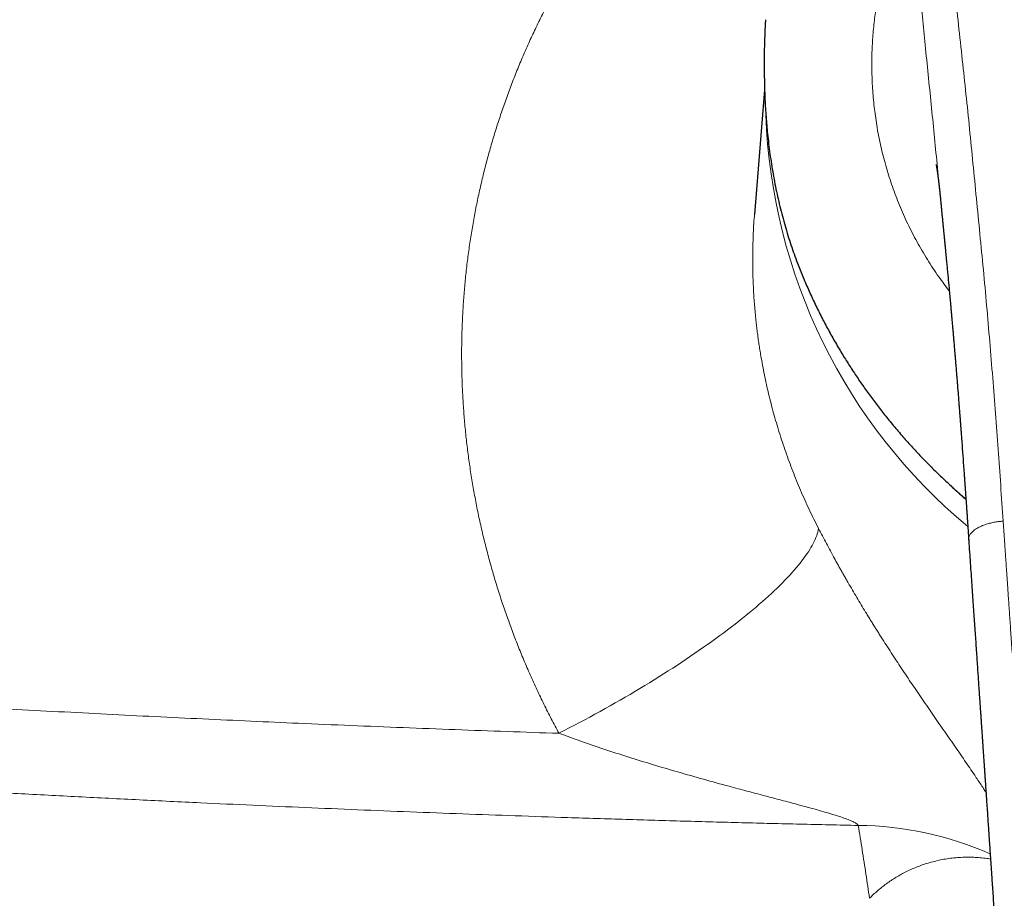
# Model space of a CAD drawing. Header units: millimetres. Extents: x 8 to 1136, y 12 to 650.
# Tile 24 of 49: x 526 to 566, y 585 to 621. Entities that reach past the tile are written whole.
import ezdxf

# ---------------------------------------------------------------- set-up
doc = ezdxf.new("R2010")
doc.units = ezdxf.units.MM

msp = doc.modelspace()

# ---------------------------------------------------------------- linework, layer by layer
at = {"color": 7, "linetype": 'Continuous', "lineweight": 30}
for p, q in [((556.641, 618.933), (556.649, 618.429)), ((556.656, 618.202), (556.245, 613.107)), ((563.837, 613.826), (563.836, 613.833))]:
    msp.add_line(p, q, dxfattribs=at)
at = {"color": 252, "linetype": 'Continuous', "lineweight": 0, "flags": 128}
msp.add_lwpolyline([(548.252, 591.906), (548.464, 592.015), (548.676, 592.124), (548.887, 592.234), (549.098, 592.346), (549.308, 592.458), (549.517, 592.571), (549.726, 592.684), (549.934, 592.799), (550.141, 592.914), (550.347, 593.029), (550.552, 593.146), (550.756, 593.263), (550.958, 593.38), (551.16, 593.498), (551.36, 593.616), (551.558, 593.735), (551.756, 593.854), (551.952, 593.974), (552.146, 594.094), (552.338, 594.214), (552.529, 594.334), (552.718, 594.454), (552.905, 594.575), (553.091, 594.696), (553.274, 594.816), (553.456, 594.937), (553.635, 595.058), (553.812, 595.179), (553.987, 595.299), (554.16, 595.42), (554.33, 595.54), (554.498, 595.66), (554.663, 595.779), (554.826, 595.899), (554.987, 596.018), (555.145, 596.136), (555.3, 596.255), (555.453, 596.372), (555.602, 596.49), (555.749, 596.606), (555.893, 596.722), (556.035, 596.838), (556.173, 596.953), (556.308, 597.067), (556.44, 597.18), (556.57, 597.293), (556.696, 597.405), (556.818, 597.515), (556.938, 597.625), (557.054, 597.734), (557.167, 597.843), (557.277, 597.95), (557.383, 598.056), (557.486, 598.161), (557.586, 598.265), (557.682, 598.367), (557.775, 598.469), (557.864, 598.569), (557.949, 598.668), (558.031, 598.766), (558.109, 598.862), (558.184, 598.958), (558.254, 599.051), (558.322, 599.144), (558.385, 599.235), (558.445, 599.324), (558.501, 599.412), (558.553, 599.498), (558.601, 599.583), (558.646, 599.666), (558.687, 599.748), (558.724, 599.828), (558.757, 599.906), (558.786, 599.983), (558.811, 600.058), (558.833, 600.131), (558.85, 600.202), (558.864, 600.272)], dxfattribs=at)
at = {"color": 252, "linetype": 'Continuous', "lineweight": 0}
for centre, radius, start, end in [((579.655, 617.998), 22.962, 182.0072, 230.2155), ((560.365, 574.522), 13.622, 66.1344, 89.5089)]:
    msp.add_arc(centre, radius, start, end, dxfattribs=at)
for points, knots in [([(548.252, 591.906), (548.147, 592.103), (547.937, 592.496), (547.638, 593.092), (547.351, 593.691), (547.076, 594.294), (546.816, 594.897), (546.569, 595.5), (546.336, 596.103), (546.116, 596.71), (545.906, 597.324), (545.707, 597.946), (545.52, 598.577), (545.345, 599.21), (545.184, 599.848), (545.035, 600.488), (544.898, 601.133), (544.776, 601.779), (544.666, 602.426), (544.57, 603.074), (544.487, 603.722), (544.418, 604.371), (544.363, 605.017), (544.321, 605.66), (544.292, 606.3), (544.277, 606.94), (544.274, 607.582), (544.285, 608.227), (544.31, 608.876), (544.347, 609.524), (544.399, 610.171), (544.464, 610.817), (544.543, 611.463), (544.635, 612.104), (544.74, 612.742), (544.858, 613.375), (544.99, 614.007), (545.135, 614.636), (545.293, 615.26), (545.464, 615.877), (545.646, 616.49), (545.841, 617.097), (546.049, 617.702), (546.27, 618.306), (546.505, 618.909), (546.753, 619.508), (547.014, 620.102), (547.288, 620.693), (547.574, 621.279), (547.872, 621.859), (548.182, 622.432), (548.503, 622.998), (548.835, 623.558), (549.178, 624.111), (549.531, 624.655), (549.893, 625.189), (550.264, 625.713), (550.647, 626.232), (551.043, 626.748), (551.453, 627.261), (551.875, 627.768), (552.308, 628.266), (552.751, 628.756), (553.204, 629.238), (553.667, 629.712), (553.983, 630.02), (554.142, 630.175)], [0, 0, 0, 0, 0.015763, 0.031485, 0.047172, 0.062829, 0.078462, 0.093797, 0.10912, 0.124436, 0.139749, 0.15538, 0.171019, 0.186674, 0.202349, 0.218052, 0.233786, 0.249559, 0.265242, 0.280911, 0.296572, 0.312232, 0.327895, 0.343288, 0.358696, 0.374125, 0.389471, 0.405122, 0.420773, 0.436429, 0.452097, 0.467781, 0.483489, 0.499227, 0.514795, 0.530377, 0.545978, 0.561606, 0.577265, 0.592682, 0.608142, 0.62365, 0.638988, 0.654638, 0.670299, 0.685976, 0.701675, 0.717402, 0.733164, 0.748967, 0.764672, 0.780368, 0.79606, 0.811753, 0.827454, 0.842888, 0.858342, 0.87382, 0.88936, 0.905194, 0.921008, 0.936809, 0.952602, 0.968395, 0.984192, 1, 1, 1, 1]), ([(564.013, 626.509), (564.055, 626.041), (564.138, 625.103), (564.277, 623.691), (564.426, 622.274), (564.581, 620.853), (564.737, 619.435), (564.889, 618.02), (565.034, 616.607), (565.174, 615.189), (565.314, 613.756), (565.456, 612.31), (565.598, 610.849), (565.733, 609.383), (565.86, 607.91), (565.98, 606.442), (566.093, 604.976), (566.201, 603.515), (566.306, 602.048), (566.374, 601.067), (566.408, 600.576)], [0, 0, 0, 0, 0.056011, 0.112011, 0.168004, 0.223993, 0.279979, 0.334963, 0.389948, 0.444935, 0.499928, 0.55593, 0.611939, 0.667953, 0.723968, 0.779981, 0.834987, 0.889989, 0.944992, 1, 1, 1, 1]), ([(562.683, 625.834), (562.604, 625.705), (562.447, 625.446), (562.224, 625.003), (562.013, 624.523), (561.817, 624.004), (561.638, 623.452), (561.477, 622.868), (561.337, 622.255), (561.22, 621.614), (561.13, 620.948), (561.068, 620.259), (561.036, 619.549), (561.039, 618.821), (561.076, 618.077), (561.152, 617.322), (561.267, 616.558), (561.424, 615.788), (561.626, 615.017), (561.873, 614.247), (562.164, 613.483), (562.5, 612.727), (562.879, 611.985), (563.304, 611.259), (563.743, 610.59), (564.06, 610.176), (564.205, 609.987)], [0, 0, 0, 0, 0.041946, 0.083887, 0.125831, 0.167783, 0.209738, 0.251692, 0.293642, 0.335589, 0.37753, 0.419469, 0.461411, 0.503357, 0.545305, 0.587256, 0.629205, 0.671145, 0.713085, 0.755029, 0.796978, 0.83893, 0.88088, 0.922817, 0.964747, 1, 1, 1, 1]), ([(563.835, 613.841), (563.827, 613.922), (563.778, 614.415), (563.692, 615.316), (563.572, 616.542), (563.45, 617.761), (563.327, 618.974), (563.207, 620.16), (563.09, 621.32), (562.979, 622.454), (562.873, 623.584), (562.774, 624.712), (562.713, 625.459), (562.683, 625.834)], [0, 0, 0, 0, 0.019758, 0.120423, 0.22098, 0.321437, 0.42195, 0.522677, 0.617862, 0.713192, 0.808619, 0.904193, 1, 1, 1, 1]), ([(556.247, 613.107), (556.244, 613.084), (556.216, 612.794), (556.189, 612.233), (556.166, 611.423), (556.175, 610.677), (556.203, 609.999), (556.244, 609.391), (556.29, 608.904), (556.33, 608.539), (556.36, 608.298), (556.392, 608.056), (556.427, 607.814), (556.464, 607.571), (556.534, 607.151), (556.646, 606.551), (556.819, 605.771), (557.021, 604.985), (557.253, 604.194), (557.514, 603.404), (557.805, 602.617), (558.125, 601.833), (558.475, 601.048), (558.734, 600.532), (558.864, 600.272)], [0, 0, 0, 0, 0.00542, 0.066782, 0.128637, 0.190988, 0.23703, 0.283341, 0.329921, 0.348294, 0.36671, 0.385167, 0.403667, 0.422208, 0.440791, 0.500126, 0.560289, 0.621282, 0.683106, 0.745762, 0.808111, 0.871267, 0.935229, 1, 1, 1, 1]), ([(566.408, 600.576), (566.393, 600.575), (566.36, 600.572), (566.306, 600.566), (566.241, 600.559), (566.165, 600.55), (566.076, 600.536), (565.986, 600.519), (565.895, 600.498), (565.806, 600.474), (565.711, 600.446), (565.613, 600.411), (565.514, 600.371), (565.416, 600.325), (565.323, 600.274), (565.238, 600.217), (565.166, 600.158), (565.108, 600.099), (565.064, 600.042), (565.032, 599.987), (565.011, 599.936), (565, 599.889), (564.995, 599.852), (564.997, 599.831), (564.998, 599.824)], [0, 0, 0, 0, 0.019466, 0.043326, 0.071868, 0.10554, 0.144946, 0.190777, 0.229766, 0.27292, 0.320283, 0.37171, 0.426856, 0.485221, 0.54628, 0.609728, 0.672771, 0.732698, 0.789429, 0.842712, 0.892321, 0.938144, 0.980211, 1, 1, 1, 1]), ([(581.5, 552.616), (581.492, 552.616), (581.471, 552.616), (581.43, 552.616), (581.373, 552.617), (581.3, 552.617), (581.21, 552.618), (581.103, 552.619), (580.98, 552.621), (580.846, 552.624), (580.702, 552.628), (580.549, 552.633), (580.384, 552.639), (580.204, 552.647), (580.013, 552.657), (579.811, 552.669), (579.596, 552.683), (579.369, 552.701), (579.128, 552.721), (578.873, 552.745), (578.604, 552.773), (578.322, 552.805), (578.028, 552.842), (577.723, 552.883), (577.408, 552.93), (577.084, 552.983), (576.748, 553.043), (576.419, 553.109), (576.099, 553.179), (575.787, 553.254), (575.468, 553.339), (575.141, 553.434), (574.809, 553.54), (574.497, 553.651), (574.206, 553.765), (573.937, 553.878), (573.667, 554.003), (573.397, 554.138), (573.127, 554.286), (572.861, 554.444), (572.601, 554.613), (572.347, 554.792), (572.098, 554.983), (571.872, 555.173), (571.669, 555.358), (571.488, 555.537), (571.312, 555.724), (571.141, 555.922), (570.976, 556.132), (570.818, 556.355), (570.669, 556.588), (570.529, 556.831), (570.399, 557.08), (570.279, 557.334), (570.167, 557.593), (570.064, 557.858), (569.958, 558.154), (569.853, 558.482), (569.749, 558.843), (569.654, 559.212), (569.567, 559.588), (569.488, 559.971), (569.415, 560.359), (569.348, 560.752), (569.282, 561.186), (569.217, 561.659), (569.155, 562.175), (569.098, 562.699), (569.046, 563.23), (568.99, 563.847), (568.928, 564.552), (568.862, 565.347), (568.796, 566.156), (568.732, 566.98), (568.682, 567.636), (568.646, 568.123), (568.623, 568.435), (568.599, 568.75), (568.576, 569.066), (568.553, 569.377), (568.521, 569.815), (568.48, 570.377), (568.424, 571.145), (568.365, 571.982), (568.302, 572.883), (568.24, 573.769), (568.181, 574.64), (568.122, 575.494), (568.066, 576.321), (568.012, 577.122), (567.959, 577.897), (567.908, 578.658), (567.857, 579.405), (567.808, 580.134), (567.76, 580.846), (567.713, 581.54), (567.667, 582.221), (567.621, 582.894), (567.576, 583.558), (567.532, 584.213), (567.488, 584.855), (567.445, 585.484), (567.403, 586.1), (567.361, 586.703), (567.321, 587.293), (567.281, 587.869), (567.243, 588.433), (567.205, 588.984), (567.168, 589.522), (567.132, 590.047), (567.097, 590.559), (567.061, 591.074), (567.026, 591.591), (566.99, 592.11), (566.955, 592.614), (566.922, 593.102), (566.889, 593.577), (566.857, 594.038), (566.826, 594.485), (566.797, 594.917), (566.768, 595.333), (566.74, 595.734), (566.714, 596.112), (566.69, 596.469), (566.667, 596.804), (566.645, 597.126), (566.623, 597.433), (566.603, 597.728), (566.584, 598.008), (566.566, 598.275), (566.548, 598.529), (566.532, 598.769), (566.516, 598.994), (566.502, 599.204), (566.488, 599.4), (566.476, 599.583), (566.464, 599.753), (566.453, 599.908), (566.444, 600.05), (566.435, 600.18), (566.427, 600.297), (566.42, 600.401), (566.414, 600.493), (566.41, 600.55), (566.408, 600.576)], [0, 0, 0, 0, 0.000398, 0.001073, 0.002024, 0.003253, 0.004759, 0.006542, 0.008602, 0.010939, 0.013269, 0.015822, 0.018597, 0.021595, 0.024815, 0.028194, 0.031786, 0.035593, 0.039612, 0.043922, 0.048452, 0.0532, 0.058164, 0.063343, 0.068638, 0.074142, 0.079858, 0.085791, 0.091, 0.096376, 0.101922, 0.107634, 0.113504, 0.119523, 0.124353, 0.12927, 0.134277, 0.139379, 0.144586, 0.149905, 0.155083, 0.160349, 0.16569, 0.171101, 0.1754, 0.179744, 0.184134, 0.188579, 0.193171, 0.197848, 0.202617, 0.207445, 0.212309, 0.217126, 0.221984, 0.226891, 0.231852, 0.238253, 0.244752, 0.251352, 0.258048, 0.264832, 0.271692, 0.278622, 0.285625, 0.29454, 0.303589, 0.312775, 0.322098, 0.331556, 0.34527, 0.359257, 0.373517, 0.388053, 0.402865, 0.408365, 0.413902, 0.419475, 0.425086, 0.430734, 0.436038, 0.448443, 0.460709, 0.47708, 0.493195, 0.509053, 0.524653, 0.539994, 0.555076, 0.569282, 0.583254, 0.596991, 0.610497, 0.62377, 0.636581, 0.64917, 0.661537, 0.673682, 0.685847, 0.697783, 0.709489, 0.720966, 0.732214, 0.743233, 0.754024, 0.764587, 0.774922, 0.785028, 0.794907, 0.804557, 0.81398, 0.823174, 0.833024, 0.842598, 0.851896, 0.860918, 0.869664, 0.878237, 0.886528, 0.894535, 0.90226, 0.909703, 0.916862, 0.923354, 0.929594, 0.935583, 0.941321, 0.946808, 0.952043, 0.957028, 0.961761, 0.966242, 0.970473, 0.974383, 0.978051, 0.981477, 0.98466, 0.987555, 0.990216, 0.992642, 0.994834, 0.99679, 0.998513, 1, 1, 1, 1]), ([(558.864, 600.272), (558.916, 600.171), (559.02, 599.969), (559.181, 599.664), (559.346, 599.355), (559.484, 599.103), (559.593, 598.905), (559.671, 598.765), (559.75, 598.623), (559.83, 598.481), (559.911, 598.339), (559.992, 598.196), (560.105, 598.002), (560.248, 597.755), (560.424, 597.458), (560.602, 597.16), (560.754, 596.909), (560.879, 596.705), (560.976, 596.548), (561.073, 596.391), (561.171, 596.234), (561.27, 596.077), (561.405, 595.863), (561.576, 595.595), (561.784, 595.273), (561.993, 594.953), (562.203, 594.634), (562.414, 594.317), (562.624, 594.004), (562.839, 593.686), (563.058, 593.364), (563.283, 593.037), (563.506, 592.712), (563.728, 592.392), (563.952, 592.069), (564.177, 591.745), (564.401, 591.422), (564.62, 591.106), (564.833, 590.796), (565.041, 590.492), (565.222, 590.225), (565.377, 589.993), (565.507, 589.797), (565.617, 589.63), (565.681, 589.53), (565.705, 589.493)], [0, 0, 0, 0, 0.024534, 0.049232, 0.074122, 0.099235, 0.110591, 0.121999, 0.133464, 0.144986, 0.156569, 0.168214, 0.179925, 0.204245, 0.228763, 0.253496, 0.278464, 0.291643, 0.304893, 0.318218, 0.33162, 0.345101, 0.358664, 0.38671, 0.414925, 0.443329, 0.47194, 0.500776, 0.529855, 0.558462, 0.589795, 0.621259, 0.652876, 0.684665, 0.716645, 0.750499, 0.784198, 0.817763, 0.851218, 0.884587, 0.918428, 0.941292, 0.964037, 0.986674, 1, 1, 1, 1]), ([(499.706, 594.609), (500.362, 594.559), (501.672, 594.46), (503.635, 594.316), (505.592, 594.174), (507.542, 594.036), (509.485, 593.902), (511.422, 593.771), (513.369, 593.643), (515.326, 593.517), (517.293, 593.393), (519.032, 593.287), (520.545, 593.197), (521.488, 593.141), (522.085, 593.107), (522.337, 593.092), (522.589, 593.078), (522.841, 593.063), (523.093, 593.049), (523.345, 593.035), (523.597, 593.02), (524.424, 592.974), (525.827, 592.896), (527.803, 592.79), (529.773, 592.688), (531.739, 592.589), (533.7, 592.495), (535.656, 592.404), (537.672, 592.314), (539.747, 592.225), (541.882, 592.138), (544.01, 592.056), (546.133, 591.978), (547.546, 591.93), (548.252, 591.906)], [0, 0, 0, 0, 0.041048, 0.081909, 0.122584, 0.163075, 0.203383, 0.243509, 0.283456, 0.324281, 0.364919, 0.405372, 0.43197, 0.458488, 0.463687, 0.468884, 0.474077, 0.479267, 0.484454, 0.489639, 0.49482, 0.499998, 0.540755, 0.581375, 0.621861, 0.662213, 0.702432, 0.742521, 0.782481, 0.826288, 0.869942, 0.913444, 0.956796, 1, 1, 1, 1]), ([(560.482, 588.143), (560.466, 588.165), (560.43, 588.212), (560.297, 588.286), (560.12, 588.364), (559.893, 588.448), (559.625, 588.537), (559.319, 588.631), (558.983, 588.729), (558.542, 588.853), (557.992, 589.002), (557.332, 589.177), (556.642, 589.36), (555.93, 589.548), (555.1, 589.77), (554.16, 590.028), (553.117, 590.324), (552.087, 590.627), (551.077, 590.939), (550.097, 591.257), (549.156, 591.577), (548.548, 591.798), (548.252, 591.906)], [0, 0, 0, 0, 0.012317, 0.026749, 0.043993, 0.064174, 0.087145, 0.112628, 0.14028, 0.169719, 0.219669, 0.272482, 0.327534, 0.38418, 0.441761, 0.524712, 0.607786, 0.690139, 0.771043, 0.85026, 0.926908, 1, 1, 1, 1]), ([(499.81, 591.158), (500.511, 591.105), (501.914, 590.999), (504.022, 590.845), (506.132, 590.694), (508.243, 590.546), (510.343, 590.403), (512.433, 590.264), (514.512, 590.129), (516.593, 589.998), (518.807, 589.862), (521.156, 589.723), (523.64, 589.581), (526.127, 589.444), (528.616, 589.313), (531.107, 589.187), (533.483, 589.072), (535.741, 588.968), (537.883, 588.873), (540.026, 588.783), (542.172, 588.696), (544.319, 588.614), (546.468, 588.537), (548.691, 588.461), (550.987, 588.388), (553.358, 588.318), (555.73, 588.254), (558.105, 588.195), (559.69, 588.16), (560.482, 588.143)], [0, 0, 0, 0, 0.0351769, 0.07034, 0.1054904, 0.1406293, 0.1757576, 0.2102494, 0.2447332, 0.27921, 0.3136809, 0.3547113, 0.3957366, 0.4367586, 0.4777792, 0.5188001, 0.5598232, 0.5949891, 0.6301592, 0.6653347, 0.7005167, 0.7357064, 0.7709052, 0.8061141, 0.8448571, 0.8836156, 0.9223911, 0.9611854, 1, 1, 1, 1]), ([(560.942, 585.165), (560.895, 585.493), (560.801, 586.149), (560.647, 587.142), (560.537, 587.809), (560.482, 588.143)], [0, 0, 0, 0, 0.333306, 0.666636, 1, 1, 1, 1]), ([(560.942, 585.165), (560.994, 585.217), (561.099, 585.32), (561.268, 585.47), (561.446, 585.618), (561.633, 585.76), (561.831, 585.898), (562.036, 586.028), (562.246, 586.148), (562.461, 586.26), (562.686, 586.365), (562.92, 586.461), (563.16, 586.548), (563.406, 586.625), (563.657, 586.691), (563.917, 586.748), (564.187, 586.793), (564.466, 586.825), (564.74, 586.843), (565.008, 586.847), (565.268, 586.84), (565.534, 586.82), (565.742, 586.797), (565.862, 586.776), (565.89, 586.771)], [0, 0, 0, 0, 0.04847, 0.097285, 0.146424, 0.19587, 0.245608, 0.29563, 0.343048, 0.390712, 0.438626, 0.486798, 0.535239, 0.581468, 0.628124, 0.675181, 0.72262, 0.770433, 0.818618, 0.860226, 0.90213, 0.944349, 0.986911, 1, 1, 1, 1])]:
    msp.add_open_spline(points, degree=3, knots=knots, dxfattribs=at)
at = {"color": 7, "linetype": 'Continuous', "lineweight": 30}
for points, knots in [([(556.694, 621.064), (556.69, 621.009), (556.681, 620.854), (556.667, 620.561), (556.653, 620.186), (556.643, 619.77), (556.639, 619.352), (556.64, 619.073), (556.641, 618.933)], [0, 0, 0, 0, 0.078006, 0.217952, 0.411474, 0.6063, 0.802464, 1, 1, 1, 1]), ([(556.649, 618.429), (556.653, 618.308), (556.66, 618.069), (556.676, 617.711), (556.696, 617.357), (556.721, 617.006), (556.751, 616.656), (556.788, 616.283), (556.834, 615.888), (556.889, 615.473), (556.952, 615.064), (557.022, 614.655), (557.1, 614.247), (557.186, 613.84), (557.281, 613.436), (557.383, 613.035), (557.493, 612.64), (557.609, 612.252), (557.733, 611.869), (557.863, 611.49), (557.956, 611.242), (558.003, 611.117)], [0, 0, 0, 0, 0.047889, 0.095289, 0.142208, 0.188654, 0.234635, 0.281449, 0.337075, 0.392333, 0.44724, 0.501815, 0.557391, 0.612976, 0.66859, 0.724255, 0.779989, 0.834815, 0.889746, 0.944802, 1, 1, 1, 1]), ([(563.667, 615.143), (563.667, 615.143), (563.667, 615.143), (563.667, 615.14), (563.668, 615.134), (563.67, 615.126), (563.672, 615.116), (563.674, 615.105), (563.676, 615.094), (563.678, 615.084), (563.679, 615.074), (563.682, 615.063), (563.684, 615.049), (563.687, 615.033), (563.689, 615.017), (563.692, 615.003), (563.694, 614.99), (563.696, 614.977), (563.698, 614.963), (563.701, 614.945), (563.704, 614.927), (563.706, 614.911), (563.708, 614.896), (563.711, 614.881), (563.713, 614.865), (563.715, 614.849), (563.718, 614.833), (563.72, 614.818), (563.722, 614.804), (563.724, 614.791), (563.726, 614.778), (563.728, 614.763), (563.73, 614.745), (563.733, 614.726), (563.735, 614.709), (563.737, 614.696), (563.739, 614.684), (563.74, 614.67), (563.742, 614.654), (563.745, 614.637), (563.747, 614.617), (563.75, 614.596), (563.753, 614.574), (563.755, 614.554), (563.757, 614.537), (563.759, 614.523), (563.761, 614.507), (563.764, 614.488), (563.766, 614.468), (563.768, 614.448), (563.77, 614.431), (563.772, 614.415), (563.775, 614.397), (563.777, 614.374), (563.78, 614.349), (563.783, 614.327), (563.785, 614.307), (563.788, 614.284), (563.791, 614.255), (563.794, 614.223), (563.798, 614.193), (563.801, 614.166), (563.804, 614.14), (563.807, 614.112), (563.81, 614.085), (563.812, 614.06), (563.814, 614.039), (563.816, 614.019), (563.819, 613.995), (563.822, 613.968), (563.826, 613.923), (563.831, 613.879), (563.834, 613.843), (563.835, 613.833)], [0, 0, 0, 0, 0.0238326, 0.0453888, 0.0697742, 0.0953549, 0.1205879, 0.1438951, 0.1626527, 0.1792138, 0.1921695, 0.2080407, 0.2274745, 0.2475442, 0.2667656, 0.2823317, 0.2953708, 0.3079627, 0.3221156, 0.3388893, 0.357318, 0.3723261, 0.3836553, 0.395861, 0.4102384, 0.4224163, 0.4349553, 0.4475017, 0.4584307, 0.4675378, 0.4760321, 0.4869533, 0.5004525, 0.5149339, 0.5263553, 0.534685, 0.5424877, 0.5515263, 0.561803, 0.573436, 0.5855421, 0.599042, 0.613625, 0.6262571, 0.6361707, 0.6437517, 0.6526281, 0.6636904, 0.6766586, 0.6883074, 0.6977227, 0.7051243, 0.7154271, 0.7287517, 0.7436271, 0.7555654, 0.7653699, 0.7767234, 0.7922358, 0.8103893, 0.8261925, 0.839252, 0.8516259, 0.8660776, 0.8805078, 0.8929764, 0.9026254, 0.9114468, 0.9229429, 0.9369721, 0.9503607, 0.9870599, 1, 1, 1, 1]), ([(563.837, 613.826), (563.838, 613.815), (563.84, 613.787), (563.845, 613.74), (563.85, 613.687), (563.855, 613.637), (563.859, 613.592), (563.863, 613.549), (563.868, 613.497), (563.875, 613.433), (563.882, 613.352), (563.89, 613.273), (563.897, 613.197), (563.904, 613.127), (563.911, 613.055), (563.918, 612.983), (563.925, 612.912), (563.931, 612.846), (563.937, 612.786), (563.942, 612.736), (563.946, 612.691), (563.951, 612.647), (563.955, 612.598), (563.961, 612.542), (563.967, 612.479), (563.976, 612.389), (563.987, 612.274), (564, 612.135), (564.012, 612.011), (564.023, 611.903), (564.032, 611.812), (564.04, 611.726), (564.047, 611.648), (564.054, 611.582), (564.059, 611.53), (564.063, 611.49), (564.066, 611.454), (564.07, 611.415), (564.074, 611.37), (564.079, 611.319), (564.086, 611.243), (564.096, 611.144), (564.107, 611.025), (564.119, 610.904), (564.13, 610.784), (564.142, 610.665), (564.163, 610.436), (564.183, 610.222), (564.202, 610.022), (564.209, 609.951), (564.214, 609.888), (564.219, 609.836), (564.223, 609.796), (564.226, 609.766), (564.228, 609.737), (564.231, 609.704), (564.235, 609.662), (564.24, 609.611), (564.245, 609.551), (564.252, 609.482), (564.259, 609.403), (564.267, 609.317), (564.275, 609.227), (564.283, 609.137), (564.291, 609.049), (564.298, 608.963), (564.31, 608.837), (564.324, 608.675), (564.341, 608.481), (564.357, 608.298), (564.372, 608.126), (564.387, 607.948), (564.403, 607.763), (564.416, 607.612), (564.425, 607.507), (564.43, 607.448), (564.434, 607.393), (564.438, 607.348), (564.441, 607.312), (564.443, 607.285), (564.445, 607.26), (564.448, 607.232), (564.451, 607.194), (564.455, 607.145), (564.46, 607.084), (564.466, 607.013), (564.473, 606.931), (564.48, 606.839), (564.489, 606.737), (564.5, 606.601), (564.513, 606.438), (564.528, 606.256), (564.541, 606.093), (564.553, 605.949), (564.563, 605.822), (564.572, 605.707), (564.58, 605.602), (564.588, 605.503), (564.597, 605.385), (564.608, 605.241), (564.622, 605.066), (564.637, 604.877), (564.651, 604.688), (564.665, 604.503), (564.679, 604.325), (564.692, 604.143), (564.715, 603.833), (564.747, 603.399), (564.777, 602.988), (564.796, 602.729), (564.804, 602.621), (564.811, 602.515), (564.818, 602.417), (564.825, 602.329), (564.83, 602.252), (564.835, 602.185), (564.839, 602.132), (564.842, 602.09), (564.844, 602.059), (564.846, 602.033), (564.848, 602.006), (564.85, 601.973), (564.853, 601.934), (564.856, 601.886), (564.86, 601.829), (564.865, 601.76), (564.871, 601.679), (564.878, 601.583), (564.885, 601.473), (564.894, 601.346), (564.904, 601.206), (564.915, 601.052), (564.927, 600.884), (564.939, 600.707), (564.952, 600.519), (564.965, 600.323), (564.98, 600.114), (564.991, 599.947), (564.998, 599.848), (565, 599.824)], [0, 0, 0, 0, 0.0028909, 0.0075116, 0.01154, 0.0151223, 0.0184824, 0.0216255, 0.0245516, 0.0299169, 0.035784, 0.0421532, 0.0472342, 0.0523773, 0.0575828, 0.0628504, 0.0681769, 0.0731433, 0.0774577, 0.0811202, 0.08414, 0.0872117, 0.0907695, 0.0948134, 0.0993435, 0.1043595, 0.1142495, 0.1243025, 0.1345074, 0.1410804, 0.1477148, 0.1541705, 0.1598059, 0.1645861, 0.1685112, 0.1709954, 0.1733488, 0.1761482, 0.1793986, 0.1830997, 0.1872516, 0.195694, 0.204398, 0.2130533, 0.2216598, 0.2302175, 0.2387265, 0.2711759, 0.2765019, 0.281794, 0.2865025, 0.2901162, 0.292939, 0.2949708, 0.2967314, 0.2991342, 0.3021359, 0.3057734, 0.3100468, 0.3149558, 0.3206202, 0.326946, 0.3335203, 0.3399619, 0.3462708, 0.3524471, 0.3584908, 0.3732768, 0.3872045, 0.4002744, 0.4124978, 0.4242252, 0.438423, 0.4521085, 0.4565565, 0.4609471, 0.4649242, 0.4681831, 0.4707239, 0.4725465, 0.4740046, 0.4759976, 0.4785698, 0.4821699, 0.4865083, 0.491585, 0.4974001, 0.5039534, 0.5112451, 0.5191552, 0.5331327, 0.5460997, 0.5580563, 0.5678779, 0.5768938, 0.585104, 0.5925084, 0.5992337, 0.6062274, 0.6175847, 0.6299823, 0.6434206, 0.6579, 0.6700073, 0.6827565, 0.6957684, 0.7087429, 0.748539, 0.7879797, 0.7956852, 0.803377, 0.8109929, 0.8179748, 0.8241896, 0.8296372, 0.8343175, 0.8382303, 0.8409483, 0.8431138, 0.8447418, 0.8465227, 0.84883, 0.8516635, 0.8548574, 0.8588525, 0.8637074, 0.8694223, 0.8759974, 0.8839111, 0.8927928, 0.9026428, 0.9134615, 0.9252491, 0.9380061, 0.9509224, 0.9647013, 0.9793432, 0.9948485, 1, 1, 1, 1]), ([(558.003, 611.117), (558.074, 610.936), (558.216, 610.574), (558.447, 610.037), (558.691, 609.504), (558.951, 608.976), (559.226, 608.451), (559.514, 607.933), (559.807, 607.437), (560.102, 606.963), (560.398, 606.51), (560.706, 606.062), (561.023, 605.621), (561.351, 605.186), (561.699, 604.746), (562.067, 604.302), (562.455, 603.856), (562.854, 603.419), (563.263, 602.991), (563.683, 602.572), (564.115, 602.162), (564.515, 601.797), (564.776, 601.573), (564.885, 601.48)], [0, 0, 0, 0, 0.049248, 0.09859, 0.148057, 0.19768, 0.24749, 0.297517, 0.347229, 0.392627, 0.438015, 0.483414, 0.528846, 0.574334, 0.619898, 0.669157, 0.718342, 0.767482, 0.816605, 0.865737, 0.914906, 0.964413, 1, 1, 1, 1]), ([(564.278, 602.017), (564.281, 602.014), (564.356, 601.941), (564.508, 601.8), (564.708, 601.617), (564.836, 601.504), (564.886, 601.459)], [0, 0, 0, 0, 0.012013, 0.382933, 0.753984, 1, 1, 1, 1]), ([(564.997, 599.824), (565.001, 599.771), (565.015, 599.562), (565.04, 599.202), (565.071, 598.748), (565.101, 598.305), (565.131, 597.877), (565.159, 597.463), (565.187, 597.063), (565.213, 596.675), (565.239, 596.296), (565.265, 595.926), (565.29, 595.566), (565.313, 595.217), (565.337, 594.881), (565.359, 594.557), (565.38, 594.245), (565.401, 593.935), (565.422, 593.628), (565.443, 593.324), (565.463, 593.035), (565.48, 592.793), (565.493, 592.596), (565.504, 592.443), (565.513, 592.3), (565.522, 592.167), (565.531, 592.039), (565.54, 591.917), (565.547, 591.801), (565.554, 591.7), (565.56, 591.613), (565.565, 591.539), (565.569, 591.48), (565.573, 591.434), (565.575, 591.395), (565.578, 591.354), (565.581, 591.305), (565.585, 591.245), (565.59, 591.173), (565.596, 591.09), (565.603, 590.995), (565.61, 590.888), (565.618, 590.77), (565.627, 590.641), (565.636, 590.5), (565.647, 590.347), (565.658, 590.183), (565.673, 589.965), (565.691, 589.699), (565.712, 589.391), (565.733, 589.079), (565.755, 588.763), (565.776, 588.444), (565.797, 588.136), (565.818, 587.839), (565.837, 587.553), (565.855, 587.282), (565.873, 587.023), (565.89, 586.769), (565.908, 586.51), (565.926, 586.245), (565.946, 585.948), (565.968, 585.617), (565.993, 585.252), (566.018, 584.877), (566.044, 584.491), (566.071, 584.101), (566.096, 583.715), (566.122, 583.34), (566.146, 582.977), (566.166, 582.681), (566.181, 582.451), (566.193, 582.282), (566.204, 582.117), (566.215, 581.954), (566.225, 581.795), (566.235, 581.642), (566.245, 581.496), (566.253, 581.378), (566.259, 581.284), (566.264, 581.214), (566.268, 581.147), (566.273, 581.083), (566.277, 581.025), (566.28, 580.976), (566.282, 580.938), (566.284, 580.913), (566.285, 580.891), (566.287, 580.87), (566.288, 580.846), (566.291, 580.808), (566.295, 580.755), (566.299, 580.682), (566.305, 580.598), (566.311, 580.501), (566.319, 580.392), (566.327, 580.27), (566.335, 580.141), (566.344, 580.003), (566.354, 579.862), (566.364, 579.716), (566.373, 579.569), (566.383, 579.423), (566.401, 579.154), (566.427, 578.767), (566.46, 578.263), (566.492, 577.786), (566.521, 577.334), (566.55, 576.908), (566.578, 576.487), (566.606, 576.064), (566.634, 575.633), (566.664, 575.189), (566.694, 574.733), (566.726, 574.264), (566.758, 573.781), (566.791, 573.286), (566.826, 572.779), (566.853, 572.37), (566.874, 572.067), (566.887, 571.88), (566.899, 571.704), (566.91, 571.538), (566.921, 571.385), (566.93, 571.242), (566.94, 571.107), (566.949, 570.981), (566.957, 570.864), (566.964, 570.76), (566.97, 570.671), (566.975, 570.599), (566.979, 570.545), (566.982, 570.504), (566.984, 570.468), (566.987, 570.432), (566.99, 570.389), (566.994, 570.331), (566.999, 570.259), (567.005, 570.174), (567.011, 570.081), (567.019, 569.972), (567.028, 569.847), (567.038, 569.703), (567.049, 569.548), (567.061, 569.381), (567.073, 569.203), (567.087, 569.012), (567.101, 568.81), (567.117, 568.596), (567.133, 568.37), (567.15, 568.134), (567.167, 567.893), (567.188, 567.608), (567.211, 567.282), (567.238, 566.917), (567.267, 566.519), (567.299, 566.088), (567.334, 565.629), (567.368, 565.184), (567.402, 564.753), (567.435, 564.339), (567.468, 563.941), (567.5, 563.555), (567.531, 563.178), (567.561, 562.833), (567.589, 562.519), (567.61, 562.299), (567.624, 562.147), (567.632, 562.064), (567.64, 561.989), (567.646, 561.923), (567.652, 561.867), (567.657, 561.82), (567.66, 561.783), (567.664, 561.753), (567.667, 561.723), (567.671, 561.684), (567.676, 561.631), (567.684, 561.564), (567.693, 561.481), (567.704, 561.383), (567.717, 561.267), (567.732, 561.138), (567.749, 560.994), (567.769, 560.836), (567.795, 560.632), (567.828, 560.39), (567.869, 560.115), (567.912, 559.837), (567.959, 559.556), (568.01, 559.273), (568.063, 559), (568.117, 558.738), (568.173, 558.487), (568.235, 558.228), (568.303, 557.957), (568.382, 557.671), (568.468, 557.381), (568.558, 557.105), (568.651, 556.842), (568.746, 556.593), (568.849, 556.342), (568.962, 556.088), (569.087, 555.831), (569.226, 555.571), (569.372, 555.321), (569.524, 555.083), (569.68, 554.86), (569.846, 554.643), (569.986, 554.474), (570.094, 554.351), (570.165, 554.272), (570.234, 554.199), (570.297, 554.133), (570.359, 554.071), (570.417, 554.013), (570.471, 553.96), (570.515, 553.918), (570.547, 553.888), (570.569, 553.868), (570.582, 553.855), (570.597, 553.842), (570.618, 553.823), (570.647, 553.797), (570.692, 553.756), (570.754, 553.701), (570.835, 553.632), (570.927, 553.555), (571.031, 553.471), (571.147, 553.38), (571.273, 553.285), (571.405, 553.19), (571.586, 553.065), (571.815, 552.915), (572.094, 552.746), (572.315, 552.622), (572.477, 552.536), (572.578, 552.484), (572.673, 552.436), (572.76, 552.394), (572.836, 552.357), (572.902, 552.326), (572.959, 552.3), (573.005, 552.279), (573.048, 552.259), (573.096, 552.238), (573.151, 552.214), (573.214, 552.187), (573.281, 552.158), (573.359, 552.126), (573.45, 552.089), (573.557, 552.046), (573.677, 552), (573.811, 551.95), (573.973, 551.892), (574.161, 551.828), (574.372, 551.76), (574.541, 551.709), (574.668, 551.672), (574.749, 551.648), (574.828, 551.626), (574.899, 551.607), (574.96, 551.59), (575.01, 551.577), (575.048, 551.567), (575.075, 551.56), (575.096, 551.554), (575.117, 551.549), (575.146, 551.542), (575.183, 551.532), (575.228, 551.521), (575.282, 551.507), (575.431, 551.471), (575.674, 551.414), (576.008, 551.343), (576.264, 551.293), (576.44, 551.261), (576.537, 551.244), (576.633, 551.227), (576.727, 551.211), (576.817, 551.196), (576.898, 551.183), (576.966, 551.172), (577.022, 551.163), (577.074, 551.155), (577.135, 551.146), (577.211, 551.135), (577.3, 551.122), (577.396, 551.108), (577.495, 551.094), (577.626, 551.076), (577.788, 551.055), (577.977, 551.032), (578.162, 551.01), (578.343, 550.989), (578.518, 550.971), (578.683, 550.954), (578.835, 550.94), (578.951, 550.929), (579.032, 550.922), (579.082, 550.918), (579.13, 550.914), (579.176, 550.91), (579.219, 550.907), (579.257, 550.904), (579.284, 550.902), (579.301, 550.9), (579.315, 550.899), (579.332, 550.898), (579.363, 550.896), (579.41, 550.892), (579.476, 550.888), (579.56, 550.882), (579.66, 550.875), (579.777, 550.868), (579.912, 550.86), (580.063, 550.852), (580.231, 550.844), (580.416, 550.837), (580.618, 550.83), (580.838, 550.824), (581.074, 550.82), (581.296, 550.817), (581.44, 550.817), (581.5, 550.817)], [0, 0, 0, 0, 0.002909, 0.011368, 0.019605, 0.02762, 0.035413, 0.042852, 0.050076, 0.057087, 0.063884, 0.070599, 0.077092, 0.083362, 0.089409, 0.095234, 0.100836, 0.106215, 0.111944, 0.117397, 0.122574, 0.127475, 0.130399, 0.133143, 0.135702, 0.138075, 0.140264, 0.142575, 0.144636, 0.146447, 0.148008, 0.14932, 0.150381, 0.151191, 0.151778, 0.152486, 0.153356, 0.154431, 0.155713, 0.157201, 0.158895, 0.160796, 0.162904, 0.165217, 0.167737, 0.170464, 0.173396, 0.176503, 0.182136, 0.187617, 0.192946, 0.198817, 0.204492, 0.20997, 0.215251, 0.220337, 0.225225, 0.229666, 0.234144, 0.238733, 0.243432, 0.248243, 0.254525, 0.260986, 0.267628, 0.274448, 0.281447, 0.288276, 0.294894, 0.301301, 0.307498, 0.310518, 0.313485, 0.316399, 0.319261, 0.32207, 0.324808, 0.327373, 0.329751, 0.331059, 0.332301, 0.333479, 0.334593, 0.335641, 0.33658, 0.337164, 0.337609, 0.337934, 0.338295, 0.338725, 0.339225, 0.340277, 0.341545, 0.34303, 0.344732, 0.34665, 0.348784, 0.351136, 0.353481, 0.356008, 0.358598, 0.361174, 0.363738, 0.366287, 0.375284, 0.384109, 0.392763, 0.400345, 0.40779, 0.415099, 0.422403, 0.429918, 0.437648, 0.445595, 0.453757, 0.462136, 0.470731, 0.479541, 0.488567, 0.491992, 0.495242, 0.498295, 0.501151, 0.50381, 0.506272, 0.508537, 0.510801, 0.512826, 0.514613, 0.516161, 0.51747, 0.5183, 0.518995, 0.519587, 0.520144, 0.520878, 0.521809, 0.523129, 0.524598, 0.526208, 0.52796, 0.530232, 0.532704, 0.535378, 0.538253, 0.54133, 0.544608, 0.548088, 0.551769, 0.555652, 0.559738, 0.563926, 0.568062, 0.574449, 0.580699, 0.586813, 0.594927, 0.602786, 0.610387, 0.617731, 0.624823, 0.631552, 0.63811, 0.644522, 0.650793, 0.655699, 0.660518, 0.662014, 0.663449, 0.664725, 0.665841, 0.666794, 0.667585, 0.668214, 0.66868, 0.66913, 0.669721, 0.670684, 0.671828, 0.673152, 0.674876, 0.676837, 0.679035, 0.681472, 0.684149, 0.68707, 0.691861, 0.696527, 0.701065, 0.706063, 0.710891, 0.715547, 0.720032, 0.724344, 0.728491, 0.733381, 0.738341, 0.743378, 0.748497, 0.752858, 0.757288, 0.761794, 0.766394, 0.771121, 0.775992, 0.781007, 0.785473, 0.789972, 0.794483, 0.798991, 0.800793, 0.80258, 0.804236, 0.805738, 0.807088, 0.808562, 0.809801, 0.810806, 0.811578, 0.811962, 0.812243, 0.812495, 0.812945, 0.813608, 0.814415, 0.815926, 0.817664, 0.819626, 0.821813, 0.824223, 0.826848, 0.829523, 0.832167, 0.837609, 0.842912, 0.848074, 0.849974, 0.851853, 0.853608, 0.855173, 0.856549, 0.857738, 0.858741, 0.859558, 0.860234, 0.861046, 0.86208, 0.863195, 0.864378, 0.865627, 0.867289, 0.869156, 0.871244, 0.87355, 0.876073, 0.879615, 0.883213, 0.886854, 0.88823, 0.889611, 0.890979, 0.892188, 0.893208, 0.89404, 0.894684, 0.895142, 0.895404, 0.895729, 0.896201, 0.896819, 0.897583, 0.898491, 0.899517, 0.905033, 0.910588, 0.916108, 0.917707, 0.919293, 0.920867, 0.92243, 0.923956, 0.92529, 0.926408, 0.92731, 0.928023, 0.928992, 0.930269, 0.93178, 0.933348, 0.934964, 0.936631, 0.939797, 0.942892, 0.945846, 0.948857, 0.95171, 0.954403, 0.956897, 0.959165, 0.960022, 0.960842, 0.961624, 0.96237, 0.963078, 0.963726, 0.964188, 0.964424, 0.964562, 0.964832, 0.965256, 0.966061, 0.96714, 0.968494, 0.970121, 0.972023, 0.9742, 0.97665, 0.979375, 0.982374, 0.985648, 0.989195, 0.993016, 0.99711, 1, 1, 1, 1])]:
    msp.add_open_spline(points, degree=3, knots=knots, dxfattribs=at)

doc.saveas('drawing.dxf')
